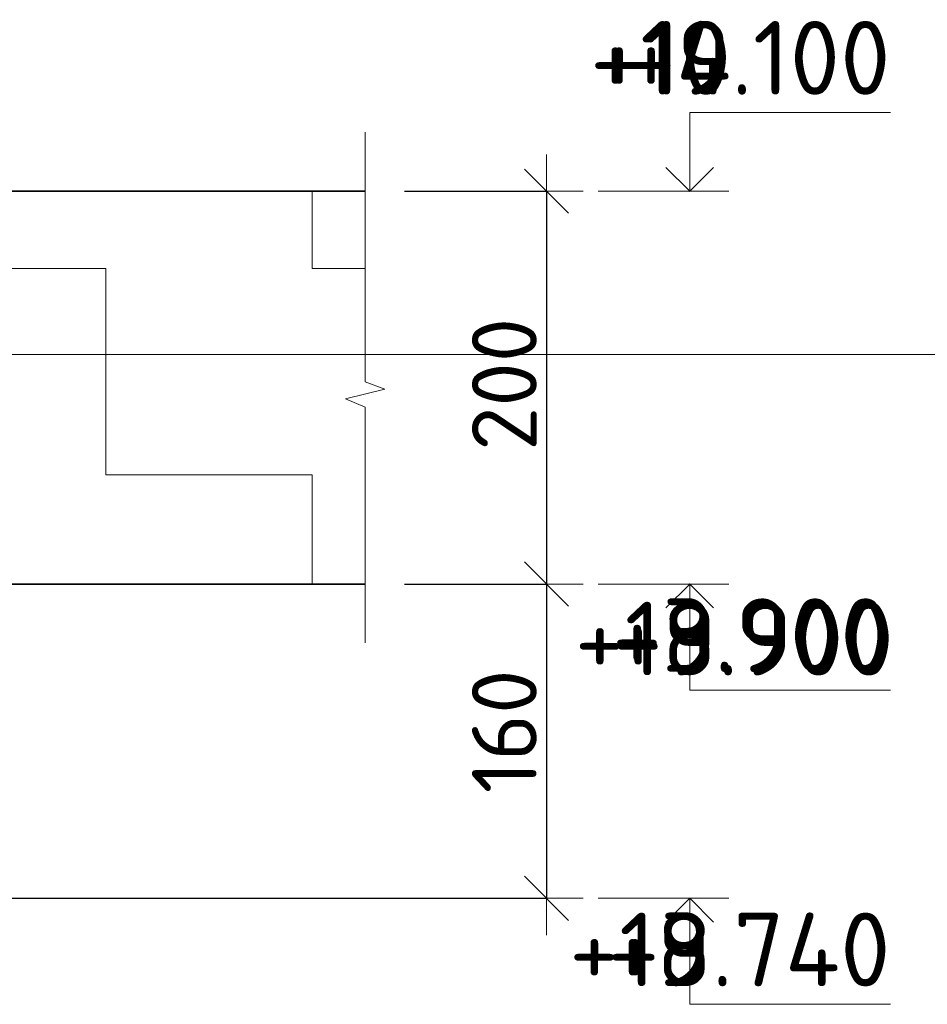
# Model space of a CAD drawing. Header units: metres. Extents: x -38 to 102, y -15 to 21.
# Tile 224 of 229: x 76.501 to 76.964, y 12.645 to 13.147. Entities that reach past the tile are written whole.
import ezdxf

# ---------------------------------------------------------------- set-up
doc = ezdxf.new("R2010")
doc.units = ezdxf.units.M
doc.header["$PDMODE"] = 65
for name, color, linetype, lineweight in [('XR$3$Размерная линия_ общее', 7, 'Continuous', 13), ('XR$4$Размерная линия_ общее', 7, 'Continuous', 13), ('XR$5$Текст_ примечание', 7, 'Continuous', 13), ('XR$6$Размерная линия_ общее', 7, 'Continuous', 13)]:
    doc.layers.add(name, color=color, linetype=linetype, lineweight=lineweight)
doc.styles.add('ISOCPEUR', font='txt')
doc.dimstyles.new('DIMSTYLE_8', dxfattribs={"dimtxt": 0.033, "dimasz": 0.0375, "dimexe": 0, "dimexo": 0, "dimgap": 0.0165, "dimtad": 2, "dimdec": 0, "dimlfac": 1000, "dimrnd": 1, "dimzin": 12, "dimdsep": 46, "dimtxsty": 'ISOCPEUR', "dimblk1": 'ALL_ML_STRICH', "dimblk2": 'ALL_ML_STRICH', "dimsah": 1, "dimcen": 0, "dimclrd": 7, "dimclre": 256, "dimclrt": 7, "dimadec": 0, "dimazin": 0, "dimtfac": 1, "dimtdec": 0, "dimtix": 1, "dimtmove": 2, "dimatfit": 3, "dimfxl": 0, "dimtzin": 0, "dimlwd": 0, "dimlwe": -3, "dimarcsym": 0})
pattern_1 = [(0, (0.21, 0.21), (0.105, 0.105), [0.105, -0.105]), (90, (0.21, 0.21), (-0.105, 0.105), [0.105, -0.105])]

# ---------------------------------------------------------------- blocks, each defined once
blk = doc.blocks.new('ЭЛЕМЕНТ_УЗОРА_5')
at = {"color": 7, "linetype": 'Continuous', "lineweight": 13, "transparency": 33554687}
blk.add_line((76.67716, 12.82949), (76.67716, 12.82949), dxfattribs=at)
blk.add_lwpolyline([(76.67716, 13.08949), (76.67716, 12.96235), (76.68716, 12.95871), (76.66716, 12.95377), (76.67716, 12.94961), (76.67716, 12.82949)], dxfattribs=at)
blk = doc.blocks.new('СЛОЖНЫЙ_ОБЪЕКТ_9')
at = {"color": 7, "linetype": 'Continuous', "lineweight": 13, "transparency": 33554687}
blk.add_line((76.86254, 13.05949), (76.79587, 13.05949), dxfattribs=at)
blk.add_lwpolyline([(76.84254, 13.05949), (76.84254, 13.09949), (76.94487, 13.09949)], dxfattribs=at)
at = {"color": 7, "linetype": 'Continuous', "lineweight": 35, "transparency": 33554687}
blk.add_lwpolyline([(76.83043, 13.07159), (76.84254, 13.05949), (76.85464, 13.07159)], dxfattribs=at)
blk = doc.blocks.new('СЛОЖНЫЙ_ОБЪЕКТ_10')
at = {"color": 7, "linetype": 'Continuous', "lineweight": 13, "transparency": 33554687}
blk.add_line((76.86254, 12.85949), (76.79587, 12.85949), dxfattribs=at)
at = {"color": 7, "linetype": 'Continuous', "lineweight": 35, "transparency": 33554687}
blk.add_lwpolyline([(76.83043, 12.84738), (76.84254, 12.85949), (76.85464, 12.84738)], dxfattribs=at)
at = {"color": 7, "linetype": 'Continuous', "lineweight": 13, "transparency": 33554687}
blk.add_lwpolyline([(76.84254, 12.85949), (76.84254, 12.80549), (76.94487, 12.80549)], dxfattribs=at)
blk = doc.blocks.new('СЛОЖНЫЙ_ОБЪЕКТ_11')
at = {"color": 7, "linetype": 'Continuous', "lineweight": 13, "transparency": 33554687}
blk.add_line((76.86254, 12.69949), (76.79587, 12.69949), dxfattribs=at)
at = {"color": 7, "linetype": 'Continuous', "lineweight": 35, "transparency": 33554687}
blk.add_lwpolyline([(76.83043, 12.68738), (76.84254, 12.69949), (76.85464, 12.68738)], dxfattribs=at)
at = {"color": 7, "linetype": 'Continuous', "lineweight": 13, "transparency": 33554687}
blk.add_lwpolyline([(76.84254, 12.69949), (76.84254, 12.64549), (76.94487, 12.64549)], dxfattribs=at)
blk = doc.blocks.new('ALL_ML_STRICH')
at = {"color": 0, "linetype": 'ByBlock', "lineweight": -2}
for p, q in [((0, -0.5), (0, 0.5)), ((-0.3, -0.3), (0.3, 0.3)), ((-1, 0), (0.5, 0))]:
    blk.add_line(p, q, dxfattribs=at)
blk = doc.blocks.new('*D109')
at = {"layer": 'DEFPOINTS', "color": 7, "linetype": 'Continuous', "lineweight": 13, "transparency": 33554687}
for p in [(76.67716, 13.05949), (76.76958, 13.05949), (76.67716, 12.85949)]:
    blk.add_point(p, dxfattribs=at)
at = {"layer": 'XR$3$Размерная линия_ общее', "color": 253, "linetype": 'Continuous', "lineweight": -2, "true_color": 0xa0a0a0, "transparency": 33554687}
for p, q in [((76.69716, 13.05949), (76.76958, 13.05949)), ((76.69716, 12.85949), (76.76958, 12.85949))]:
    blk.add_line(p, q, dxfattribs=at)
at = {"layer": 'XR$3$Размерная линия_ общее', "color": 7, "linetype": 'Continuous', "lineweight": -2, "transparency": 33554687}
blk.add_line((76.76958, 13.05949), (76.76958, 12.85949), dxfattribs=at)
at = {"layer": 'XR$3$Размерная линия_ общее', "color": 7, "linetype": 'Continuous', "lineweight": 13, "transparency": 33554687, "xscale": 0.0375, "yscale": 0.0375, "zscale": 0.0375}
for p, rotation in [((76.76958, 13.05949), 90), ((76.76958, 12.85949), 270)]:
    blk.add_blockref('ALL_ML_STRICH', p, dxfattribs=dict(at, rotation=rotation))
at = {"layer": 'XR$3$Размерная линия_ общее', "color": 7, "linetype": 'Continuous', "lineweight": 13, "transparency": 33554687, "insert": (76.74808, 12.96114), "char_height": 0.033, "width": 0.099, "attachment_point": 5, "rotation": 90, "style": 'ISOCPEUR'}
blk.add_mtext('\\A1;{200}', dxfattribs=at)
blk = doc.blocks.new('*D110')
at = {"layer": 'DEFPOINTS', "color": 7, "linetype": 'Continuous', "lineweight": 13, "transparency": 33554687}
for p in [(76.67716, 12.85949), (76.76958, 12.85949), (76.47301, 12.69949)]:
    blk.add_point(p, dxfattribs=at)
at = {"layer": 'XR$3$Размерная линия_ общее', "color": 253, "linetype": 'Continuous', "lineweight": -2, "true_color": 0xa0a0a0, "transparency": 33554687}
for p, q in [((76.69716, 12.85949), (76.76958, 12.85949)), ((76.49301, 12.69949), (76.76958, 12.69949))]:
    blk.add_line(p, q, dxfattribs=at)
at = {"layer": 'XR$3$Размерная линия_ общее', "color": 7, "linetype": 'Continuous', "lineweight": -2, "transparency": 33554687}
blk.add_line((76.76958, 12.85949), (76.76958, 12.69949), dxfattribs=at)
at = {"layer": 'XR$3$Размерная линия_ общее', "color": 7, "linetype": 'Continuous', "lineweight": 13, "transparency": 33554687, "xscale": 0.0375, "yscale": 0.0375, "zscale": 0.0375}
for p, rotation in [((76.76958, 12.85949), 90), ((76.76958, 12.69949), 270)]:
    blk.add_blockref('ALL_ML_STRICH', p, dxfattribs=dict(at, rotation=rotation))
at = {"layer": 'XR$3$Размерная линия_ общее', "color": 7, "linetype": 'Continuous', "lineweight": 13, "transparency": 33554687, "insert": (76.74808, 12.78444), "char_height": 0.033, "width": 0.099, "attachment_point": 5, "rotation": 90, "style": 'ISOCPEUR'}
blk.add_mtext('\\A1;{160}', dxfattribs=at)
blk = doc.blocks.new('СЛОЖНЫЙ_ОБЪЕКТ_66')
at = {"color": 7, "linetype": 'Continuous', "lineweight": 13, "transparency": 33554687}
blk.add_line((76.86254, 13.05949), (76.79587, 13.05949), dxfattribs=at)
blk.add_lwpolyline([(76.84254, 13.05949), (76.84254, 13.09949), (76.94487, 13.09949)], dxfattribs=at)
at = {"color": 7, "linetype": 'Continuous', "lineweight": 35, "transparency": 33554687}
blk.add_lwpolyline([(76.83043, 13.07159), (76.84254, 13.05949), (76.85464, 13.07159)], dxfattribs=at)
blk = doc.blocks.new('СЛОЖНЫЙ_ОБЪЕКТ_67')
at = {"color": 7, "linetype": 'Continuous', "lineweight": 13, "transparency": 33554687}
blk.add_line((76.86254, 12.85949), (76.79587, 12.85949), dxfattribs=at)
at = {"color": 7, "linetype": 'Continuous', "lineweight": 35, "transparency": 33554687}
blk.add_lwpolyline([(76.83043, 12.84738), (76.84254, 12.85949), (76.85464, 12.84738)], dxfattribs=at)
at = {"color": 7, "linetype": 'Continuous', "lineweight": 13, "transparency": 33554687}
blk.add_lwpolyline([(76.84254, 12.85949), (76.84254, 12.80549), (76.94487, 12.80549)], dxfattribs=at)
blk = doc.blocks.new('СЛОЖНЫЙ_ОБЪЕКТ_68')
at = {"color": 7, "linetype": 'Continuous', "lineweight": 13, "transparency": 33554687}
blk.add_line((76.86254, 12.69949), (76.79587, 12.69949), dxfattribs=at)
at = {"color": 7, "linetype": 'Continuous', "lineweight": 35, "transparency": 33554687}
blk.add_lwpolyline([(76.83043, 12.68738), (76.84254, 12.69949), (76.85464, 12.68738)], dxfattribs=at)
at = {"color": 7, "linetype": 'Continuous', "lineweight": 13, "transparency": 33554687}
blk.add_lwpolyline([(76.84254, 12.69949), (76.84254, 12.64549), (76.94487, 12.64549)], dxfattribs=at)
blk = doc.blocks.new('ЭЛЕМЕНТ_УЗОРА_27')
at = {"color": 7, "linetype": 'Continuous', "lineweight": 13, "transparency": 33554687}
blk.add_line((76.67716, 12.82949), (76.67716, 12.82949), dxfattribs=at)
blk.add_lwpolyline([(76.67716, 13.08949), (76.67716, 12.96235), (76.68716, 12.95871), (76.66716, 12.95377), (76.67716, 12.94961), (76.67716, 12.82949)], dxfattribs=at)
blk = doc.blocks.new('*D550')
at = {"layer": 'DEFPOINTS', "color": 7, "linetype": 'Continuous', "lineweight": 13, "transparency": 33554687}
for p in [(76.67716, 13.05949), (76.76958, 13.05949), (76.67716, 12.85949)]:
    blk.add_point(p, dxfattribs=at)
at = {"layer": 'XR$4$Размерная линия_ общее', "color": 253, "linetype": 'Continuous', "lineweight": -2, "true_color": 0xa0a0a0, "transparency": 33554687}
for p, q in [((76.69716, 13.05949), (76.76958, 13.05949)), ((76.69716, 12.85949), (76.76958, 12.85949))]:
    blk.add_line(p, q, dxfattribs=at)
at = {"layer": 'XR$4$Размерная линия_ общее', "color": 7, "linetype": 'Continuous', "lineweight": -2, "transparency": 33554687}
blk.add_line((76.76958, 13.05949), (76.76958, 12.85949), dxfattribs=at)
at = {"layer": 'XR$4$Размерная линия_ общее', "color": 7, "linetype": 'Continuous', "lineweight": 13, "transparency": 33554687, "xscale": 0.0375, "yscale": 0.0375, "zscale": 0.0375}
for p, rotation in [((76.76958, 13.05949), 90), ((76.76958, 12.85949), 270)]:
    blk.add_blockref('ALL_ML_STRICH', p, dxfattribs=dict(at, rotation=rotation))
at = {"layer": 'XR$4$Размерная линия_ общее', "color": 7, "linetype": 'Continuous', "lineweight": 13, "transparency": 33554687, "insert": (76.74808, 12.96114), "char_height": 0.033, "width": 0.099, "attachment_point": 5, "rotation": 90, "style": 'ISOCPEUR'}
blk.add_mtext('\\A1;{200}', dxfattribs=at)
blk = doc.blocks.new('*D551')
at = {"layer": 'DEFPOINTS', "color": 7, "linetype": 'Continuous', "lineweight": 13, "transparency": 33554687}
for p in [(76.67716, 12.85949), (76.76958, 12.85949), (76.47301, 12.69949)]:
    blk.add_point(p, dxfattribs=at)
at = {"layer": 'XR$4$Размерная линия_ общее', "color": 253, "linetype": 'Continuous', "lineweight": -2, "true_color": 0xa0a0a0, "transparency": 33554687}
for p, q in [((76.69716, 12.85949), (76.76958, 12.85949)), ((76.49301, 12.69949), (76.76958, 12.69949))]:
    blk.add_line(p, q, dxfattribs=at)
at = {"layer": 'XR$4$Размерная линия_ общее', "color": 7, "linetype": 'Continuous', "lineweight": -2, "transparency": 33554687}
blk.add_line((76.76958, 12.85949), (76.76958, 12.69949), dxfattribs=at)
at = {"layer": 'XR$4$Размерная линия_ общее', "color": 7, "linetype": 'Continuous', "lineweight": 13, "transparency": 33554687, "xscale": 0.0375, "yscale": 0.0375, "zscale": 0.0375}
for p, rotation in [((76.76958, 12.85949), 90), ((76.76958, 12.69949), 270)]:
    blk.add_blockref('ALL_ML_STRICH', p, dxfattribs=dict(at, rotation=rotation))
at = {"layer": 'XR$4$Размерная линия_ общее', "color": 7, "linetype": 'Continuous', "lineweight": 13, "transparency": 33554687, "insert": (76.74808, 12.78444), "char_height": 0.033, "width": 0.099, "attachment_point": 5, "rotation": 90, "style": 'ISOCPEUR'}
blk.add_mtext('\\A1;{160}', dxfattribs=at)
blk = doc.blocks.new('СЛОЖНЫЙ_ОБЪЕКТ_90')
at = {"color": 7, "linetype": 'Continuous', "lineweight": 13, "transparency": 33554687}
blk.add_line((76.86254, 13.05949), (76.79587, 13.05949), dxfattribs=at)
blk.add_lwpolyline([(76.84254, 13.05949), (76.84254, 13.09949), (76.94487, 13.09949)], dxfattribs=at)
at = {"color": 7, "linetype": 'Continuous', "lineweight": 35, "transparency": 33554687}
blk.add_lwpolyline([(76.83043, 13.07159), (76.84254, 13.05949), (76.85464, 13.07159)], dxfattribs=at)
blk = doc.blocks.new('СЛОЖНЫЙ_ОБЪЕКТ_91')
at = {"color": 7, "linetype": 'Continuous', "lineweight": 13, "transparency": 33554687}
blk.add_line((76.86254, 12.85949), (76.79587, 12.85949), dxfattribs=at)
at = {"color": 7, "linetype": 'Continuous', "lineweight": 35, "transparency": 33554687}
blk.add_lwpolyline([(76.83043, 12.84738), (76.84254, 12.85949), (76.85464, 12.84738)], dxfattribs=at)
at = {"color": 7, "linetype": 'Continuous', "lineweight": 13, "transparency": 33554687}
blk.add_lwpolyline([(76.84254, 12.85949), (76.84254, 12.80549), (76.94487, 12.80549)], dxfattribs=at)
blk = doc.blocks.new('СЛОЖНЫЙ_ОБЪЕКТ_92')
at = {"color": 7, "linetype": 'Continuous', "lineweight": 13, "transparency": 33554687}
blk.add_line((76.86254, 12.69949), (76.79587, 12.69949), dxfattribs=at)
at = {"color": 7, "linetype": 'Continuous', "lineweight": 35, "transparency": 33554687}
blk.add_lwpolyline([(76.83043, 12.68738), (76.84254, 12.69949), (76.85464, 12.68738)], dxfattribs=at)
at = {"color": 7, "linetype": 'Continuous', "lineweight": 13, "transparency": 33554687}
blk.add_lwpolyline([(76.84254, 12.69949), (76.84254, 12.64549), (76.94487, 12.64549)], dxfattribs=at)
blk = doc.blocks.new('ЭЛЕМЕНТ_УЗОРА_42')
at = {"color": 7, "linetype": 'Continuous', "lineweight": 13, "transparency": 33554687}
blk.add_line((76.67716, 12.82949), (76.67716, 12.82949), dxfattribs=at)
blk.add_lwpolyline([(76.67716, 13.08949), (76.67716, 12.96235), (76.68716, 12.95871), (76.66716, 12.95377), (76.67716, 12.94961), (76.67716, 12.82949)], dxfattribs=at)
blk = doc.blocks.new('*D887')
at = {"layer": 'DEFPOINTS', "color": 7, "linetype": 'Continuous', "lineweight": 13, "transparency": 33554687}
for p in [(76.67716, 13.05949), (76.76958, 13.05949), (76.67716, 12.85949)]:
    blk.add_point(p, dxfattribs=at)
at = {"layer": 'XR$6$Размерная линия_ общее', "color": 253, "linetype": 'Continuous', "lineweight": -2, "true_color": 0xa0a0a0, "transparency": 33554687}
for p, q in [((76.69716, 13.05949), (76.76958, 13.05949)), ((76.69716, 12.85949), (76.76958, 12.85949))]:
    blk.add_line(p, q, dxfattribs=at)
at = {"layer": 'XR$6$Размерная линия_ общее', "color": 7, "linetype": 'Continuous', "lineweight": -2, "transparency": 33554687}
blk.add_line((76.76958, 13.05949), (76.76958, 12.85949), dxfattribs=at)
at = {"layer": 'XR$6$Размерная линия_ общее', "color": 7, "linetype": 'Continuous', "lineweight": 13, "transparency": 33554687, "xscale": 0.0375, "yscale": 0.0375, "zscale": 0.0375}
for p, rotation in [((76.76958, 13.05949), 90), ((76.76958, 12.85949), 270)]:
    blk.add_blockref('ALL_ML_STRICH', p, dxfattribs=dict(at, rotation=rotation))
at = {"layer": 'XR$6$Размерная линия_ общее', "color": 7, "linetype": 'Continuous', "lineweight": 13, "transparency": 33554687, "insert": (76.74808, 12.96114), "char_height": 0.033, "width": 0.099, "attachment_point": 5, "rotation": 90, "style": 'ISOCPEUR'}
blk.add_mtext('\\A1;{200}', dxfattribs=at)
blk = doc.blocks.new('*D888')
at = {"layer": 'DEFPOINTS', "color": 7, "linetype": 'Continuous', "lineweight": 13, "transparency": 33554687}
for p in [(76.67716, 12.85949), (76.76958, 12.85949), (76.47301, 12.69949)]:
    blk.add_point(p, dxfattribs=at)
at = {"layer": 'XR$6$Размерная линия_ общее', "color": 253, "linetype": 'Continuous', "lineweight": -2, "true_color": 0xa0a0a0, "transparency": 33554687}
for p, q in [((76.69716, 12.85949), (76.76958, 12.85949)), ((76.49301, 12.69949), (76.76958, 12.69949))]:
    blk.add_line(p, q, dxfattribs=at)
at = {"layer": 'XR$6$Размерная линия_ общее', "color": 7, "linetype": 'Continuous', "lineweight": -2, "transparency": 33554687}
blk.add_line((76.76958, 12.85949), (76.76958, 12.69949), dxfattribs=at)
at = {"layer": 'XR$6$Размерная линия_ общее', "color": 7, "linetype": 'Continuous', "lineweight": 13, "transparency": 33554687, "xscale": 0.0375, "yscale": 0.0375, "zscale": 0.0375}
for p, rotation in [((76.76958, 12.85949), 90), ((76.76958, 12.69949), 270)]:
    blk.add_blockref('ALL_ML_STRICH', p, dxfattribs=dict(at, rotation=rotation))
at = {"layer": 'XR$6$Размерная линия_ общее', "color": 7, "linetype": 'Continuous', "lineweight": 13, "transparency": 33554687, "insert": (76.74808, 12.78444), "char_height": 0.033, "width": 0.099, "attachment_point": 5, "rotation": 90, "style": 'ISOCPEUR'}
blk.add_mtext('\\A1;{160}', dxfattribs=at)

msp = doc.modelspace()

# ---------------------------------------------------------------- hatches: boundary and pattern name
at = {"linetype": 'Continuous', "lineweight": 13, "transparency": 33554687}
h = msp.add_hatch(dxfattribs=at)
h.set_pattern_fill('____', scale=0.105, style=0, pattern_type=2)
h.set_pattern_definition(pattern_1)
h.paths.add_polyline_path([(76.17301, 13.05949), (76.17301, 12.69949), (76.47301, 12.69949), (76.47301, 12.85949), (76.67716, 12.85949), (76.67716, 13.05949)], flags=0)
h = msp.add_hatch(dxfattribs=at)
h.set_pattern_fill('____', scale=0.105, style=0, pattern_type=2)
h.set_pattern_definition(pattern_1)
h.paths.add_polyline_path([(76.17301, 13.05949), (76.17301, 12.69949), (76.47301, 12.69949), (76.47301, 12.85949), (76.67716, 12.85949), (76.67716, 13.05949)], flags=0)
h = msp.add_hatch(dxfattribs=at)
h.set_pattern_fill('____', scale=0.105, style=0, pattern_type=2)
h.set_pattern_definition(pattern_1)
h.paths.add_polyline_path([(76.17301, 13.05949), (76.17301, 12.69949), (76.47301, 12.69949), (76.47301, 12.85949), (76.67716, 12.85949), (76.67716, 13.05949)], flags=0)

# ---------------------------------------------------------------- linework, layer by layer
at = {"color": 7, "linetype": 'Continuous', "lineweight": 35, "transparency": 33554687}
for p, q in [((76.67716, 13.05949), (76.17301, 13.05949)), ((76.67716, 13.05949), (76.17301, 13.05949)), ((76.67716, 13.05949), (76.17301, 13.05949)), ((76.47301, 12.85949), (76.67716, 12.85949)), ((76.47301, 12.85949), (76.67716, 12.85949)), ((76.47301, 12.85949), (76.67716, 12.85949))]:
    msp.add_line(p, q, dxfattribs=at)
at = {"layer": 'XR$5$Текст_ примечание', "color": 7, "linetype": 'Continuous', "lineweight": 13, "transparency": 33554687}
msp.add_line((88.97573, 12.97641), (70.47573, 12.97641), dxfattribs=at)

# ---------------------------------------------------------------- block references
at = {"color": 7, "linetype": 'Continuous', "lineweight": 35, "transparency": 33554687}
for name in ['СЛОЖНЫЙ_ОБЪЕКТ_9', 'СЛОЖНЫЙ_ОБЪЕКТ_66', 'СЛОЖНЫЙ_ОБЪЕКТ_90', 'СЛОЖНЫЙ_ОБЪЕКТ_10', 'СЛОЖНЫЙ_ОБЪЕКТ_67', 'СЛОЖНЫЙ_ОБЪЕКТ_91', 'СЛОЖНЫЙ_ОБЪЕКТ_11', 'СЛОЖНЫЙ_ОБЪЕКТ_68', 'СЛОЖНЫЙ_ОБЪЕКТ_92']:
    msp.add_blockref(name, (0, 0), dxfattribs=at)
at = {"color": 7, "linetype": 'Continuous', "lineweight": 13, "transparency": 33554687}
for name in ['ЭЛЕМЕНТ_УЗОРА_5', 'ЭЛЕМЕНТ_УЗОРА_27', 'ЭЛЕМЕНТ_УЗОРА_42']:
    msp.add_blockref(name, (0, 0), dxfattribs=at)

# ---------------------------------------------------------------- texts
at = {"color": 7, "linetype": 'Continuous', "lineweight": 13, "transparency": 33554687, "char_height": 0.0375, "attachment_point": 9, "style": 'ISOCPEUR'}
for s, insert, width in [('\\A1;{\\fISOCPEUR|i0|b0;\\H0.037500;\\W1.000000;\\C7;+10.100}\\P', (76.94487, 13.10865), 0.1701064), ('\\A1;{\\fISOCPEUR|i0|b0;\\H0.037500;\\W1.000000;\\C7;+19.100}\\P', (76.94487, 13.10865), 0.1701064), ('\\A1;{\\fISOCPEUR|i0|b0;\\H0.037500;\\W1.000000;\\C7;+4.100}\\P', (76.94487, 13.10865), 0.1556707), ('\\A1;{\\fISOCPEUR|i0|b0;\\H0.037500;\\W1.000000;\\C7;+18.900}\\P', (76.94658, 12.81295), 0.1784043), ('\\A1;{\\fISOCPEUR|i0|b0;\\H0.037500;\\W1.000000;\\C7;+3.900}\\P', (76.94487, 12.81465), 0.1603125), ('\\A1;{\\fISOCPEUR|i0|b0;\\H0.037500;\\W1.000000;\\C7;+9.900}\\P', (76.94658, 12.81295), 0.1603125), ('\\A1;{\\fISOCPEUR|i0|b0;\\H0.037500;\\W1.000000;\\C7;+18.740}\\P', (76.94487, 12.65465), 0.1821875), ('\\A1;{\\fISOCPEUR|i0|b0;\\H0.037500;\\W1.000000;\\C7;+3.740}\\P', (76.94487, 12.65465), 0.1640854), ('\\A1;{\\fISOCPEUR|i0|b0;\\H0.037500;\\W1.000000;\\C7;+9.740}\\P', (76.94487, 12.65465), 0.1640854)]:
    msp.add_mtext(s, dxfattribs=dict(at, insert=insert, width=width))

# ---------------------------------------------------------------- dimensions: what is measured, and where the dimension line sits
at = {"layer": 'XR$3$Размерная линия_ общее', "color": 7, "linetype": 'Continuous', "lineweight": 13, "transparency": 33554687}
for base, p1, p2, picture, middle in [((76.76958, 12.85949), (76.69716, 13.05949), (76.69716, 12.85949), '*D109', (76.74808, 12.96114)), ((76.76958, 12.69949), (76.69716, 12.85949), (76.49301, 12.69949), '*D110', (76.74808, 12.78444))]:
    dim = msp.add_linear_dim(base=base, p1=p1, p2=p2, angle=270, dimstyle='DIMSTYLE_8', override={"dimpost": '<>', "dimclrd": 7, "dimclre": 253, "dimclrt": 7, "dimlwd": 0, "dimlwe": 65533}, dxfattribs=at)
    dim.commit()
    dim.dimension.update_dxf_attribs({"geometry": picture, "text_midpoint": middle, "dimtype": 160})
at = {"layer": 'XR$4$Размерная линия_ общее', "color": 7, "linetype": 'Continuous', "lineweight": 13, "transparency": 33554687}
for base, p1, p2, picture, middle in [((76.76958, 12.85949), (76.69716, 13.05949), (76.69716, 12.85949), '*D550', (76.74808, 12.96114)), ((76.76958, 12.69949), (76.69716, 12.85949), (76.49301, 12.69949), '*D551', (76.74808, 12.78444))]:
    dim = msp.add_linear_dim(base=base, p1=p1, p2=p2, angle=270, dimstyle='DIMSTYLE_8', override={"dimpost": '<>', "dimclrd": 7, "dimclre": 253, "dimclrt": 7, "dimlwd": 0, "dimlwe": 65533}, dxfattribs=at)
    dim.commit()
    dim.dimension.update_dxf_attribs({"geometry": picture, "text_midpoint": middle, "dimtype": 160})
at = {"layer": 'XR$6$Размерная линия_ общее', "color": 7, "linetype": 'Continuous', "lineweight": 13, "transparency": 33554687}
for base, p1, p2, picture, middle in [((76.76958, 12.85949), (76.69716, 13.05949), (76.69716, 12.85949), '*D887', (76.74808, 12.96114)), ((76.76958, 12.69949), (76.69716, 12.85949), (76.49301, 12.69949), '*D888', (76.74808, 12.78444))]:
    dim = msp.add_linear_dim(base=base, p1=p1, p2=p2, angle=270, dimstyle='DIMSTYLE_8', override={"dimpost": '<>', "dimclrd": 7, "dimclre": 253, "dimclrt": 7, "dimlwd": 0, "dimlwe": 65533}, dxfattribs=at)
    dim.commit()
    dim.dimension.update_dxf_attribs({"geometry": picture, "text_midpoint": middle, "dimtype": 160})

doc.saveas('drawing.dxf')
